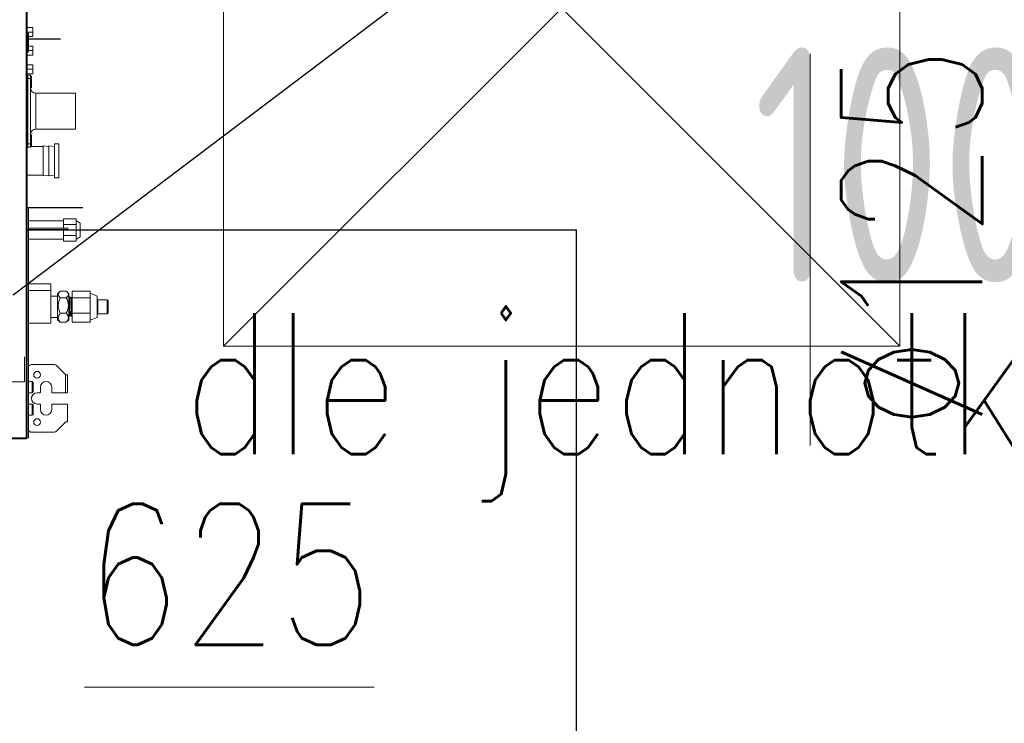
# Model space of a CAD drawing. Header units: millimetres. Extents: x -367720 to -162733, y 309172 to 337444.
# Tile 55 of 256: x -353477 to -352604, y 315413 to 316037. Entities that reach past the tile are written whole.
import ezdxf
from ezdxf.enums import TextEntityAlignment as Align

# ---------------------------------------------------------------- set-up
doc = ezdxf.new("R2010")
doc.units = ezdxf.units.MM
doc.header["$LTSCALE"] = 10
doc.header["$MEASUREMENT"] = 0
doc.linetypes.add('HIDDEN', pattern=[0.375, 0.25, -0.125])
doc.layers.get('0').update_dxf_attribs({"color": 255, "lineweight": 13})
for name, color, linetype in [('LATS_CONTROL_LINE', 2, 'Continuous'), ('LATS_PIPE_DRAIN', 4, 'Continuous'), ('VZT_odvod', 6, 'Continuous'), ('VZT_pozice', 1, 'Continuous'), ('ÚT_CHL-ovladač', 4, 'Continuous')]:
    doc.layers.add(name, color=color, linetype=linetype)
for name, color, linetype, lineweight in [('LATS_EQ_IDU', 7, 'Continuous', 0), ('LATS_SERVICE_SPACE', 1, 'Continuous', 9), ('VZ1', 6, 'Continuous', 18), ('vzt-popis', 81, 'Continuous', 20), ('vzt-popis2', 91, 'Continuous', 20), ('vzt-přívod', 2, 'Continuous', 40)]:
    doc.layers.add(name, color=color, linetype=linetype, lineweight=lineweight)
doc.styles.add('ISO8', font='ISO8.shx')
doc.styles.add('ROMANS', font='ROMANS.shx', dxfattribs={"height": 80})

# ---------------------------------------------------------------- blocks, each defined once
blk = doc.blocks.new('LU-H')
at = {"linetype": 'ByBlock', "style": 'ISO8'}
blk.add_attdef('LU-WERT', text='', height=1, dxfattribs=at).set_placement((0.0065, -0.0082), align=Align.CENTER)
blk = doc.blocks.new('LATS_IDU_LOW_STATIC_L1')
at = {"color": 0, "linetype": 'Continuous', "lineweight": -2}
for p, q in [((349, 344.23), (349, -344.21)), ((350, -140.21), (350, 344.23)), ((350, 19.89), (355, 19.89)), ((355, 15.89), (355, 19.89)), ((350, 15.89), (355, 15.89)), ((350, 15.47), (350.2, 15.47)), ((350, 13.67), (350.2, 13.67)), ((350.2, 13.67), (350.2, 15.47)), ((350.2, -0.33), (350.2, 13.67)), ((350.2, 13.67), (351.2, 13.67)), ((351.2, 14.47), (351.2, 13.67)), ((351.2, 13.67), (351.2, -0.33)), ((351.2, 11.89), (355, 11.89)), ((355, 11.89), (355, 15.89)), ((351.2, 3.39), (355, 3.39)), ((355, -0.61), (355, 3.39)), ((350, -0.33), (350.2, -0.33)), ((350, -2.13), (350.2, -2.13)), ((350, -4.61), (355, -4.61)), ((350.2, -2.13), (350.2, -0.33)), ((350.2, -0.33), (351.2, -0.33)), ((351.2, -0.33), (351.2, -1.13)), ((351.2, -0.61), (355, -0.61)), ((355, -4.61), (355, -0.61)), ((350, -13.11), (355, -13.11)), ((350, -17.11), (355, -17.11)), ((355, -17.11), (355, -13.11)), ((355, -21.11), (355, -17.11)), ((350, -21.11), (355, -21.11)), ((350.5, -25.33), (350, -25.33)), ((350.5, -22.33), (352.7, -22.33)), ((350.5, -22.33), (350.5, -25.33)), ((350.5, -25.33), (350.5, -83.33)), ((352.7, -25.33), (350.5, -25.33)), ((352.7, -22.33), (352.7, -25.33)), ((353.7, -23.33), (352.7, -23.33)), ((352.7, -83.33), (352.7, -25.33)), ((353.7, -23.33), (353.7, -33.33)), ((352.7, -33.33), (353.7, -33.33)), ((392.7, -38.33), (357.7, -38.33)), ((357.7, -38.33), (357.7, -70.33)), ((392.7, -70.33), (392.7, -38.33)), ((353.7, -75.33), (352.7, -75.33)), ((353.7, -75.33), (353.7, -85.33)), ((357.7, -70.33), (392.7, -70.33)), ((350.5, -83.33), (350, -83.33)), ((350.5, -83.33), (352.7, -83.33)), ((350.5, -86.33), (350.5, -83.33)), ((352.7, -86.33), (350.5, -86.33)), ((352.7, -83.33), (352.7, -86.33)), ((352.7, -85.33), (353.7, -85.33)), ((364, -85.71), (352.7, -85.71)), ((369, -85.71), (364, -85.21)), ((364, -85.21), (364, -111.61)), ((374, -85.71), (369, -85.21)), ((369, -85.21), (369, -111.61)), ((378, -83.41), (374, -83.41)), ((374, -112.27), (374, -83.41)), ((378, -113.41), (378, -83.41)), ((350, -111.11), (364, -111.11)), ((364, -111.61), (369, -111.11)), ((369, -111.61), (374, -111.11)), ((374, -113.41), (374, -112.27)), ((374, -113.41), (378, -113.41)), ((351, -140.21), (350, -140.21)), ((350, -344.21), (350, -140.21)), ((351, -344.21), (351, -140.21)), ((371.32, -151.78), (351, -151.78)), ((371.89, -151.7), (377.89, -151.7)), ((382.04, -151.78), (378.46, -151.78)), ((382.04, -149.96), (393.24, -149.96)), ((382.04, -149.96), (382.04, -154.87)), ((382.04, -154.87), (393.24, -154.87)), ((382.04, -154.87), (382.04, -158.28)), ((393.24, -149.96), (393.24, -152.42)), ((397.04, -153.78), (393.24, -151.28)), ((393.24, -152.42), (393.24, -154.87)), ((393.24, -154.87), (393.24, -159.78)), ((397.04, -153.78), (397.04, -154.58)), ((397.04, -154.58), (397.04, -165.78)), ((385.89, -158.28), (351, -158.28)), ((385.89, -159.28), (351, -159.28)), ((365.89, -159.78), (365.89, -159.28)), ((367.92, -159.78), (367.92, -159.28)), ((379.89, -159.78), (379.89, -159.28)), ((381.09, -159.78), (381.09, -159.28)), ((381.59, -159.78), (381.59, -159.28)), ((382.04, -159.28), (382.04, -164.69)), ((382.04, -164.69), (393.24, -164.69)), ((382.04, -164.69), (382.04, -169.59)), ((385.89, -159.28), (385.89, -158.28)), ((393.24, -159.78), (393.24, -164.69)), ((393.24, -164.69), (393.24, -167.14)), ((393.24, -168.28), (397.04, -165.78)), ((351, -167.78), (371.32, -167.78)), ((371.89, -167.86), (377.89, -167.86)), ((378.46, -167.78), (382.04, -167.78)), ((382.04, -169.59), (393.24, -169.59)), ((393.24, -167.14), (393.24, -169.59)), ((351, -207.7), (370.9, -207.7)), ((370.9, -213.36), (370.9, -207.7)), ((370.9, -213.36), (351, -213.36)), ((370.9, -242.36), (370.9, -213.36)), ((376.9, -218.36), (370.9, -218.36)), ((378.64, -214.62), (376.9, -216.36)), ((376.9, -216.36), (376.9, -232.72)), ((384.54, -214.05), (379.26, -214.05)), ((386.9, -216.36), (385.16, -214.62)), ((386.9, -232.72), (386.9, -216.36)), ((389.9, -214.05), (405.9, -214.05)), ((389.9, -214.05), (389.9, -219.91)), ((405.9, -214.05), (405.9, -216.98)), ((411.9, -218.36), (405.9, -215.86)), ((405.9, -216.98), (405.9, -219.91)), ((411.9, -237.36), (411.9, -218.36)), ((384.54, -219.91), (379.26, -219.91)), ((387.4, -219.86), (386.9, -219.86)), ((388.36, -219.36), (387.4, -219.36)), ((387.4, -232.5), (387.4, -219.36)), ((389.19, -219.86), (388.66, -219.86)), ((389.86, -219.36), (389.48, -219.36)), ((389.9, -219.91), (405.9, -219.91)), ((389.9, -219.91), (389.9, -233.71)), ((405.9, -219.91), (405.9, -226.81)), ((405.9, -226.81), (405.9, -233.71)), ((420.85, -221.66), (412.58, -221.66)), ((412.58, -222.24), (412.58, -221.66)), ((412.58, -234.06), (412.58, -222.24)), ((421.75, -222.56), (420.85, -221.66)), ((420.85, -234.06), (420.85, -221.66)), ((421.75, -222.56), (421.75, -233.16)), ((376.9, -232.72), (376.9, -239.36)), ((384.54, -233.71), (379.26, -233.71)), ((386.9, -239.36), (386.9, -232.72)), ((388.49, -232.5), (387.4, -232.5)), ((387.4, -236.36), (387.4, -233.18)), ((389.9, -233.71), (405.9, -233.71)), ((389.9, -233.71), (389.9, -241.66)), ((405.9, -233.71), (405.9, -237.69)), ((412.58, -234.06), (420.85, -234.06)), ((420.85, -234.06), (421.75, -233.16)), ((351, -242.36), (370.9, -242.36)), ((370.9, -237.36), (376.9, -237.36)), ((376.9, -239.36), (378.64, -241.1)), ((384.54, -241.66), (379.26, -241.66)), ((385.16, -241.1), (386.9, -239.36)), ((386.9, -235.86), (387.4, -235.86)), ((387.4, -236.36), (387.61, -236.36)), ((387.9, -235.86), (388.44, -235.86)), ((388.73, -236.36), (389.11, -236.36)), ((389.4, -235.86), (389.9, -235.86)), ((389.9, -241.66), (405.9, -241.66)), ((405.9, -239.86), (411.9, -237.36)), ((405.9, -237.69), (405.9, -241.66)), ((347.6, -272.37), (347.6, -294.41)), ((353.8, -279.21), (373.76, -279.21)), ((383.9, -288.11), (375.88, -280.09)), ((383.9, -304.21), (383.9, -288.11)), ((383.9, -288.11), (384.2, -288.41)), ((347.6, -294.41), (333.6, -294.41)), ((354.2, -294.21), (351, -294.21)), ((355.2, -295.21), (354.2, -294.21)), ((354.2, -304.21), (354.2, -294.21)), ((355.2, -303.21), (355.2, -295.21)), ((384.2, -288.41), (385.8, -288.41)), ((385.8, -288.41), (385.8, -304.21)), ((351, -304.21), (354.2, -304.21)), ((354.2, -304.21), (355.2, -303.21)), ((361.2, -304.21), (358.7, -304.21)), ((361.7, -299.21), (361.7, -303.71)), ((371.7, -303.71), (371.7, -299.21)), ((383.9, -304.21), (372.2, -304.21)), ((385.8, -304.21), (383.9, -304.21)), ((354.2, -314.21), (351, -314.21)), ((355.2, -315.21), (354.2, -314.21)), ((354.2, -324.21), (354.2, -314.21)), ((358.7, -314.21), (361.2, -314.21)), ((372.2, -314.21), (383.9, -314.21)), ((383.9, -314.21), (385.8, -314.21)), ((385.8, -314.21), (385.8, -330.01)), ((355.2, -323.21), (355.2, -315.21)), ((361.7, -314.71), (361.7, -319.21)), ((371.7, -319.21), (371.7, -314.71)), ((351, -324.21), (354.2, -324.21)), ((354.2, -324.21), (355.2, -323.21)), ((375.88, -338.33), (383.9, -330.31)), ((384.2, -330.01), (383.9, -330.31)), ((385.8, -330.01), (384.2, -330.01)), ((373.76, -339.21), (353.8, -339.21)), ((-347.6, -345.21), (347.6, -345.21)), ((333.6, -344.21), (347.6, -344.21)), ((349, -344.21), (347.6, -344.21)), ((347.6, -344.21), (347.6, -345.21)), ((347.6, -344.41), (349, -344.41)), ((349, -345.21), (347.6, -345.21)), ((349, -344.21), (350, -344.21)), ((349, -344.41), (349, -345.21)), ((351, -344.21), (350, -344.21))]:
    blk.add_line(p, q, dxfattribs=at)
at = {"color": 0, "linetype": 'Continuous', "lineweight": -2, "extrusion": (0, 0, -1)}
for centre in [(-358.7, -288.21), (-358.7, -330.21)]:
    blk.add_circle(centre, 3, dxfattribs=at)
for centre, radius, start, end in [((-350.2, 14.47), 1, 90, 180), ((-357.7, -33.33), 5, 270, 0), ((-357.7, -75.33), 5, 0, 90), ((-412.58, -219.66), 2, 270, 289.82952), ((-412.58, -236.06), 2, 70.17048, 90), ((-366.7, -299.21), 5, 0, 180), ((-358.7, -309.21), 5, 270, 90), ((-366.7, -319.21), 5, 180, 0), ((-349, -344.21), 1, 180, 270), ((-349, -344.21), 0.2, 180, 270)]:
    blk.add_arc(centre, radius, start, end, dxfattribs=at)
at = {"color": 0, "linetype": 'Continuous', "lineweight": -2}
for centre, radius, start, end in [((350.2, -1.13), 1, 270, 0), ((350.5, -22.83), 0.5, 90, 180), ((350.5, -85.83), 0.5, 180, 270), ((377.89, -153.7), 2, 73.44502, 94.75438), ((371.89, -165.86), 2, 253.44514, 274.75438), ((353.8, -282.21), 3, 90, 158.95969), ((373.76, -282.21), 3, 45, 90), ((361.2, -303.71), 0.5, 270, 0), ((372.2, -303.71), 0.5, 180, 270), ((361.2, -314.71), 0.5, 0, 90), ((372.2, -314.71), 0.5, 90, 180), ((353.8, -336.21), 3, 201.04031, 270), ((373.76, -336.21), 3, 270, 315)]:
    blk.add_arc(centre, radius, start, end, dxfattribs=at)
for points, degree in [([(371.33, -151.78), (371.5, -151.73), (371.69, -151.7), (371.89, -151.7)], 3), ([(378.56, -151.82), (378.36, -151.74), (378.13, -151.7), (377.89, -151.7)], 3), ([(371.89, -167.86), (371.63, -167.86), (371.4, -167.81), (371.2, -167.74)], 3), ([(377.89, -167.86), (378.08, -167.86), (378.27, -167.83), (378.43, -167.78)], 3), ([(388.67, -219.88), (388.52, -219.62), (388.37, -219.36)], 2), ([(389.47, -219.36), (389.32, -219.62), (389.17, -219.88)], 2), ([(389.9, -219.41), (389.89, -219.39), (389.87, -219.36)], 2), ([(387.4, -232.48), (387.4, -232.73), (387.4, -232.96), (387.4, -233.18)], 3), ([(387.4, -233.18), (387.47, -235.18), (387.54, -236.36), (387.61, -236.36)], 3), ([(379.26, -241.66), (379.03, -241.47), (378.81, -241.27), (378.62, -241.07)], 3), ([(385.18, -241.07), (384.99, -241.27), (384.77, -241.47), (384.54, -241.66)], 3), ([(387.62, -236.35), (387.77, -236.09), (387.92, -235.83)], 2), ([(388.42, -235.83), (388.57, -236.09), (388.72, -236.35)], 2), ([(389.12, -236.35), (389.26, -236.11), (389.41, -235.86)], 2)]:
    blk.add_open_spline(points, degree=degree, dxfattribs=at)
for points, knots in [([(370.11, -159.78), (370.11, -159.78), (370.11, -159.78), (370.11, -159.61), (370.11, -159.44), (370.12, -159.28)], [0, 0, 0, 0, 0.001192, 0.001192, 1, 1, 1, 1]), ([(379.66, -159.78), (379.66, -159.78), (379.66, -159.78), (379.66, -159.61), (379.66, -159.44), (379.66, -159.28)], [0, 0, 0, 0, 0.001192, 0.001192, 1, 1, 1, 1]), ([(379.26, -219.91), (378.18, -219), (377.4, -218.01), (377.4, -215.95), (378.18, -214.96), (379.26, -214.05)], [0, 0, 0, 0, 0.5, 0.5, 1, 1, 1, 1]), ([(384.54, -214.05), (385.62, -214.96), (386.4, -215.95), (386.4, -218.01), (385.62, -219), (384.54, -219.91)], [0, 0, 0, 0, 0.5, 0.5, 1, 1, 1, 1]), ([(379.26, -233.71), (378.19, -231.58), (377.4, -229.24), (377.4, -224.38), (378.18, -222.05), (379.26, -219.91)], [0, 0, 0, 0, 0.5, 0.5, 1, 1, 1, 1]), ([(384.54, -219.91), (385.62, -222.05), (386.4, -224.38), (386.4, -229.24), (385.62, -231.57), (384.54, -233.71)], [0, 0, 0, 0, 0.5, 0.5, 1, 1, 1, 1]), ([(388.38, -219.38), (388.42, -219.45), (388.46, -219.86), (388.56, -221.93), (388.64, -224.36), (388.78, -229.5), (388.86, -232.18), (388.99, -235.5), (389.05, -236.34), (389.11, -236.35)], [0, 0, 0, 0, 0.160545, 0.160545, 0.456754, 0.456754, 0.752962, 0.752962, 1, 1, 1, 1]), ([(389.4, -235.86), (389.39, -235.86), (389.39, -235.85), (389.31, -235.64), (389.24, -234.32), (389.11, -230.3), (389.03, -227.7), (388.89, -223.14), (388.82, -221.22), (388.72, -220.08), (388.69, -219.92), (388.67, -219.88)], [0, 0, 0, 0, 0.026201, 0.026201, 0.317322, 0.317322, 0.608443, 0.608443, 0.899563, 0.899563, 1, 1, 1, 1]), ([(389.19, -219.86), (389.21, -219.86), (389.22, -219.9), (389.3, -220.41), (389.38, -221.87), (389.5, -225.85), (389.58, -228.35), (389.71, -232.71), (389.78, -234.5), (389.87, -235.52), (389.88, -235.66), (389.9, -235.75)], [0, 0, 0, 0, 0.062011, 0.062011, 0.351782, 0.351782, 0.641553, 0.641553, 0.931324, 0.931324, 1, 1, 1, 1]), ([(389.9, -229.5), (389.84, -227.2), (389.77, -224.71), (389.64, -220.9), (389.57, -219.61), (389.49, -219.36), (389.48, -219.35), (389.47, -219.37)], [0, 0, 0, 0, 0.456663, 0.456663, 0.922646, 0.922646, 1, 1, 1, 1]), ([(379.26, -233.71), (378.18, -234.95), (377.4, -236.29), (377.4, -239.09), (378.18, -240.43), (379.26, -241.66)], [0, 0, 0, 0, 0.5, 0.5, 1, 1, 1, 1]), ([(384.54, -241.66), (385.61, -240.44), (386.4, -239.09), (386.4, -236.29), (385.62, -234.94), (384.54, -233.71)], [0, 0, 0, 0, 0.5, 0.5, 1, 1, 1, 1]), ([(387.9, -235.86), (387.89, -235.86), (387.89, -235.85), (387.82, -235.61), (387.74, -234.39), (387.68, -232.53)], [0, 0, 0, 0, 0.096958, 0.096958, 1, 1, 1, 1]), ([(388.21, -232.54), (388.28, -234.32), (388.34, -235.51), (388.42, -235.82), (388.42, -235.84), (388.43, -235.85)], [0, 0, 0, 0, 0.912247, 0.912247, 1, 1, 1, 1]), ([(388.72, -236.34), (388.71, -236.33), (388.7, -236.31), (388.62, -235.92), (388.56, -234.53), (388.49, -232.5)], [0, 0, 0, 0, 0.102334, 0.102334, 1, 1, 1, 1])]:
    blk.add_open_spline(points, degree=3, knots=knots, dxfattribs=at)
at = {"layer": 'LATS_CONTROL_LINE', "color": 2}
blk.add_line((349.38, 9.84), (379.38, 9.84), dxfattribs=at)
at = {"layer": 'LATS_PIPE_DRAIN'}
blk.add_line((349.38, -139.78), (399.38, -139.78), dxfattribs=at)
at = {"layer": 'LATS_SERVICE_SPACE', "color": 1, "ltscale": 2}
for p, q in [((524.11, 337.2), (524.11, -262.8)), ((524.11, 337.2), (1124.11, -262.8)), ((1124.11, 337.2), (524.11, -262.8)), ((1124.11, -262.8), (1124.11, 337.2)), ((524.11, -262.8), (1124.11, -262.8))]:
    blk.add_line(p, q, dxfattribs=at)
blk = doc.blocks.new('A$C44164CF6')
at = {"layer": 'vzt-popis2'}
blk.add_line((1620.34, -3475.07, 50007.5), (1363.2, -3475.07, 50007.5), dxfattribs=at)
at = {"layer": 'VZT_pozice', "color": 7}
blk.add_line((1299.91, -3126.95, 7.5), (1685.08, -2835.65, 7.5), dxfattribs=at)
at = {"layer": 'ÚT_CHL-ovladač'}
for p in [(1311.5, -3069.1), (1799.64, -7775.25)]:
    blk.add_line(p, (1799.64, -3069.1), dxfattribs=at)
at = {"layer": 'LATS_EQ_IDU', "color": 1, "ltscale": 5}
blk.add_blockref('LATS_IDU_LOW_STATIC_L1', (962.5, -2909.59), dxfattribs=at)
at = {"layer": 'VZT_odvod', "linetype": 'HIDDEN', "ltscale": 200}
ref = blk.add_blockref('LU-H', (2335.67, -2909.45, 7.5), dxfattribs=dict(at, xscale=250, yscale=250, zscale=250, rotation=180))
ref.add_attrib('LU-WERT', '100.18', dxfattribs={"layer": '0', "linetype": 'ByBlock', "height": 208.333, "style": 'ISO8', "width": 0.75}).set_placement((2196.87, -3115.73, 7.5), align=Align.CENTER)
at = {"layer": 'VZ1', "extrusion": (0, -1, -1.22461e-16), "style": 'ROMANS', "width": 0.8, "flags": 1}
for tag, p in [('MATERIAL', (-2269.09, 3112.52, -14812.16)), ('PRIRUBA', (-2269.09, 3112.52, -14812.16)), ('PRUTOK', (-2269.09, 3112.52, -14812.16)), ('PLOCHA', (-2269.09, 3112.52, -14812.16)), ('OBVOD', (-2269.09, 3112.52, -14812.16)), ('NAZEV', (-2269.09, 3112.52, -14812.16)), ('KOTA', (-2269.09, 3112.52, -14812.16)), ('USEK', (-2269.09, 3112.52, -14812.16)), ('TVAR', (-2269.09, 3112.52, -14812.16)), ('POS', (-2269.09, 3112.52, -14812.16)), ('NB2', (-2269.09, 3112.52, -14812.16)), ('NB1', (-2269.09, 3112.52, -14812.16)), ('DB', (-2269.09, 3112.52, -14812.16)), ('DA', (-2269.09, 3112.52, -14812.16)), ('B2', (-2269.09, 3112.52, -14812.16)), ('B1', (-2269.09, 3112.52, -14812.16)), ('A2', (-2269.09, 3112.52, -14812.16)), ('A1', (-2269.09, 3112.52, -14812.16)), ('LT', (-2269.09, 3112.52, -14812.16)), ('MATERIAL', (99885.33, 3112.52, -14812.16)), ('PRIRUBA', (99885.33, 3112.52, -14812.16)), ('PRUTOK', (99885.33, 3112.52, -14812.16)), ('PLOCHA', (99885.33, 3112.52, -14812.16)), ('OBVOD', (99885.33, 3112.52, -14812.16)), ('NAZEV', (99885.33, 3112.52, -14812.16)), ('KOTA', (99885.33, 3112.52, -14812.16)), ('USEK', (99885.33, 3112.52, -14812.16)), ('TVAR', (99885.33, 3112.52, -14812.16)), ('POS', (99885.33, 3112.52, -14812.16)), ('NB2', (99885.33, 3112.52, -14812.16)), ('NB1', (99885.33, 3112.52, -14812.16)), ('DB', (99885.33, 3112.52, -14812.16)), ('DA', (99885.33, 3112.52, -14812.16)), ('B2', (99885.33, 3112.52, -14812.16)), ('B1', (99885.33, 3112.52, -14812.16)), ('A2', (99885.33, 3112.52, -14812.16)), ('A1', (99885.33, 3112.52, -14812.16)), ('LT', (99885.33, 3112.52, -14812.16))]:
    blk.add_attdef(tag, p, '', height=1, rotation=180, dxfattribs=at)
at = {"layer": 'VZ1', "extrusion": (1.22461e-16, 1, 4.44089e-16), "style": 'ROMANS', "width": 0.8, "flags": 1}
for tag, p in [('MATERIAL', (2269.09, 2852.52, 14812.16)), ('PRIRUBA', (2269.09, 2852.52, 14812.16)), ('IZOLACE', (2269.09, 2852.52, 14812.16)), ('PRUTOK', (2269.09, 2852.52, 14812.16)), ('PLOCHA', (2269.09, 2852.52, 14812.16)), ('NASTCE', (2269.09, 2852.52, 14812.16)), ('OBVOD', (2269.09, 2852.52, 14812.16)), ('NAZEV', (2269.09, 2852.52, 14812.16)), ('KOTA', (2269.09, 2852.52, 14812.16)), ('USEK', (2269.09, 2852.52, 14812.16)), ('TVAR', (2269.09, 2852.52, 14812.16)), ('POS', (2269.09, 2852.52, 14812.16)), ('NB2', (2269.09, 2852.52, 14812.16)), ('NB1', (2269.09, 2852.52, 14812.16)), ('B1', (2269.09, 2852.52, 14812.16)), ('VS', (2269.09, 2852.52, 14812.16)), ('A1', (2269.09, 2852.52, 14812.16)), ('LT', (2269.09, 2852.52, 14812.16)), ('MATERIAL', (-99885.33, 2852.52, 14812.16)), ('PRIRUBA', (-99885.33, 2852.52, 14812.16)), ('IZOLACE', (-99885.33, 2852.52, 14812.16)), ('PRUTOK', (-99885.33, 2852.52, 14812.16)), ('PLOCHA', (-99885.33, 2852.52, 14812.16)), ('NASTCE', (-99885.33, 2852.52, 14812.16)), ('OBVOD', (-99885.33, 2852.52, 14812.16)), ('NAZEV', (-99885.33, 2852.52, 14812.16)), ('KOTA', (-99885.33, 2852.52, 14812.16)), ('USEK', (-99885.33, 2852.52, 14812.16)), ('TVAR', (-99885.33, 2852.52, 14812.16)), ('POS', (-99885.33, 2852.52, 14812.16)), ('NB2', (-99885.33, 2852.52, 14812.16)), ('NB1', (-99885.33, 2852.52, 14812.16)), ('B1', (-99885.33, 2852.52, 14812.16)), ('VS', (-99885.33, 2852.52, 14812.16)), ('A1', (-99885.33, 2852.52, 14812.16)), ('LT', (-99885.33, 2852.52, 14812.16))]:
    blk.add_attdef(tag, p, '', height=1, dxfattribs=at)
at = {"layer": 'vzt-popis2', "style": 'ROMANS', "width": 0.8}
for s, p in [('dle jednotky', (1859.18, -3205.7, 50007.5)), ('625', (1491.77, -3374.93, 50007.5))]:
    blk.add_text(s, height=125, dxfattribs=at).set_placement(p, align=Align.MIDDLE_CENTER)
blk = doc.blocks.new('A$C44067DDB')
at = {"layer": 'vzt-popis'}
blk.add_line((12507.108, 3387.0229), (12507.108, 3039.4038), dxfattribs=at)
at = {"layer": 'VZ1', "extrusion": (1.04009e-13, 1, -4.87544e-15), "style": 'ROMANS', "width": 0.8, "flags": 1}
for tag in ['KOTA', 'USEK', 'TVAR', 'POS', 'NB2', 'NB1', 'VS', 'LT', 'D']:
    blk.add_attdef(tag, (-111318.983, 5039.0799, 11669.1415), '', height=1, dxfattribs=at)
at = {"layer": 'VZ1', "extrusion": (1, -3.06152e-16, 0), "style": 'ROMANS', "width": 0.8, "flags": 1}
for tag in ['NB2', 'NB1', 'PRUTOK', 'USEK', 'KOTA', 'NAZEV', 'PRIRUBA2', 'POS', 'MATERIAL', 'PRUMER', 'PLOCHA', 'LT', 'UHEL', 'R', 'D', 'TVAR']:
    blk.add_attdef(tag, (11669.1415, 5039.0799, 111318.983), '', height=1, rotation=90, dxfattribs=at)
at = {"layer": 'VZ1', "extrusion": (-2.71917e-32, 1, -4.44089e-16), "style": 'ROMANS', "width": 0.8, "flags": 1}
for tag, p in [('MATERIAL', (-177204.9859, 2943.2966, 11491.6104)), ('PRIRUBA', (-177204.9859, 2943.2966, 11491.6104)), ('PRUTOK', (-177204.9859, 2943.2966, 11491.6104)), ('PLOCHA', (-177204.9859, 2943.2966, 11491.6104)), ('OBVOD', (-177204.9859, 2943.2966, 11491.6104)), ('NAZEV', (-177204.9859, 2943.2966, 11491.6104)), ('KOTA', (-177204.9859, 2943.2966, 11491.6104)), ('USEK', (-177204.9859, 2943.2966, 11491.6104)), ('TVAR', (-177204.9859, 2943.2966, 11491.6104)), ('NBN', (-177204.9859, 2943.2966, 11491.6104)), ('POS', (-177204.9859, 2943.2966, 11491.6104)), ('NB3', (-177204.9859, 2943.2966, 11491.6104)), ('VS', (-177204.9859, 2943.2966, 11491.6104)), ('LT', (-177204.9859, 2943.2966, 11491.6104)), ('B', (-177204.9859, 2943.2966, 11491.6104)), ('R', (-177204.9859, 2943.2966, 11491.6104)), ('A', (-177204.9859, 2943.2966, 11491.6104)), ('MATERIAL', (-11332.888, 6131.7212, 9501.275)), ('MATERIAL', (-11332.9671, 2943.2966, 9501.275)), ('PRIRUBA', (-11332.888, 6131.7212, 9501.275)), ('PRIRUBA', (-11332.9671, 2943.2966, 9501.275)), ('PRUTOK', (-11332.888, 6131.7212, 9501.275)), ('PRUTOK', (-11332.9671, 2943.2966, 9501.275)), ('PLOCHA', (-11332.888, 6131.7212, 9501.275)), ('PLOCHA', (-11332.9671, 2943.2966, 9501.275)), ('OBVOD', (-11332.888, 6131.7212, 9501.275)), ('OBVOD', (-11332.9671, 2943.2966, 9501.275)), ('NAZEV', (-11332.888, 6131.7212, 9501.275)), ('NAZEV', (-11332.9671, 2943.2966, 9501.275)), ('KOTA', (-11332.888, 6131.7212, 9501.275)), ('USEK', (-11332.888, 6131.7212, 9501.275)), ('KOTA', (-11332.9671, 2943.2966, 9501.275)), ('USEK', (-11332.9671, 2943.2966, 9501.275)), ('TVAR', (-11332.888, 6131.7212, 9501.275)), ('TVAR', (-11332.9671, 2943.2966, 9501.275)), ('NBN', (-11332.888, 6131.7212, 9501.275)), ('NBN', (-11332.9671, 2943.2966, 9501.275)), ('POS', (-11332.888, 6131.7212, 9501.275)), ('NB3', (-11332.888, 6131.7212, 9501.275)), ('POS', (-11332.9671, 2943.2966, 9501.275)), ('NB3', (-11332.9671, 2943.2966, 9501.275)), ('VS', (-11332.888, 6131.7212, 9501.275)), ('LT', (-11332.888, 6131.7212, 9501.275)), ('VS', (-11332.9671, 2943.2966, 9501.275)), ('LT', (-11332.9671, 2943.2966, 9501.275)), ('B', (-11332.888, 6131.7212, 9501.275)), ('R', (-11332.888, 6131.7212, 9501.275)), ('A', (-11332.888, 6131.7212, 9501.275)), ('B', (-11332.9671, 2943.2966, 9501.275)), ('R', (-11332.9671, 2943.2966, 9501.275)), ('A', (-11332.9671, 2943.2966, 9501.275)), ('MATERIAL', (-109446.9123, 2943.2966, 9501.275)), ('PRIRUBA', (-109446.9123, 2943.2966, 9501.275)), ('PRUTOK', (-109446.9123, 2943.2966, 9501.275)), ('PLOCHA', (-109446.9123, 2943.2966, 9501.275)), ('OBVOD', (-109446.9123, 2943.2966, 9501.275)), ('NAZEV', (-109446.9123, 2943.2966, 9501.275)), ('KOTA', (-109446.9123, 2943.2966, 9501.275)), ('USEK', (-109446.9123, 2943.2966, 9501.275)), ('TVAR', (-109446.9123, 2943.2966, 9501.275)), ('NBN', (-109446.9123, 2943.2966, 9501.275)), ('POS', (-109446.9123, 2943.2966, 9501.275)), ('NB3', (-109446.9123, 2943.2966, 9501.275)), ('VS', (-109446.9123, 2943.2966, 9501.275)), ('LT', (-109446.9123, 2943.2966, 9501.275)), ('B', (-109446.9123, 2943.2966, 9501.275)), ('R', (-109446.9123, 2943.2966, 9501.275)), ('A', (-109446.9123, 2943.2966, 9501.275))]:
    blk.add_attdef(tag, p, '', height=1, dxfattribs=at)
at = {"layer": 'VZ1', "extrusion": (-1, 0, 0), "style": 'ROMANS', "width": 0.8, "flags": 1}
for tag, p in [('NB3', (-11312.8354, 2943.2966, -178642.0188)), ('PRUTOK', (-11312.8354, 2943.2966, -178642.0188)), ('USEK', (-11312.8354, 2943.2966, -178642.0188)), ('VS', (-11312.8354, 2943.2966, -178642.0188)), ('NAZEV', (-11312.8354, 2943.2966, -178642.0188)), ('KOTA', (-11312.8354, 2943.2966, -178642.0188)), ('POS', (-11312.8354, 2943.2966, -178642.0188)), ('MATERIAL', (-11312.8354, 2943.2966, -178642.0188)), ('PRIRUBA', (-11312.8354, 2943.2966, -178642.0188)), ('PLOCHA', (-11312.8354, 2943.2966, -178642.0188)), ('OBVOD', (-11312.8354, 2943.2966, -178642.0188)), ('R', (-11312.8354, 2943.2966, -178642.0188)), ('LT', (-11312.8354, 2943.2966, -178642.0188)), ('B', (-11312.8354, 2943.2966, -178642.0188)), ('A', (-11312.8354, 2943.2966, -178642.0188)), ('TVAR', (-11312.8354, 2943.2966, -178642.0188)), ('NB3', (-9322.5, 6131.7212, -12769.9209)), ('PRUTOK', (-9322.5, 6131.7212, -12769.9209)), ('USEK', (-9322.5, 6131.7212, -12769.9209)), ('VS', (-9322.5, 6131.7212, -12769.9209)), ('NAZEV', (-9322.5, 6131.7212, -12769.9209)), ('KOTA', (-9322.5, 6131.7212, -12769.9209)), ('POS', (-9322.5, 6131.7212, -12769.9209)), ('MATERIAL', (-9322.5, 6131.7212, -12769.9209)), ('PRIRUBA', (-9322.5, 6131.7212, -12769.9209)), ('PLOCHA', (-9322.5, 6131.7212, -12769.9209)), ('OBVOD', (-9322.5, 6131.7212, -12769.9209)), ('R', (-9322.5, 6131.7212, -12769.9209)), ('LT', (-9322.5, 6131.7212, -12769.9209)), ('B', (-9322.5, 6131.7212, -12769.9209)), ('A', (-9322.5, 6131.7212, -12769.9209)), ('TVAR', (-9322.5, 6131.7212, -12769.9209)), ('NB3', (-9322.5, 2943.2966, -12770)), ('PRUTOK', (-9322.5, 2943.2966, -12770)), ('USEK', (-9322.5, 2943.2966, -12770)), ('VS', (-9322.5, 2943.2966, -12770)), ('NAZEV', (-9322.5, 2943.2966, -12770)), ('KOTA', (-9322.5, 2943.2966, -12770)), ('POS', (-9322.5, 2943.2966, -12770)), ('MATERIAL', (-9322.5, 2943.2966, -12770)), ('PRIRUBA', (-9322.5, 2943.2966, -12770)), ('PLOCHA', (-9322.5, 2943.2966, -12770)), ('OBVOD', (-9322.5, 2943.2966, -12770)), ('R', (-9322.5, 2943.2966, -12770)), ('LT', (-9322.5, 2943.2966, -12770)), ('B', (-9322.5, 2943.2966, -12770)), ('A', (-9322.5, 2943.2966, -12770)), ('TVAR', (-9322.5, 2943.2966, -12770)), ('NB3', (-9322.5, 2943.2966, -110883.9452)), ('PRUTOK', (-9322.5, 2943.2966, -110883.9452)), ('USEK', (-9322.5, 2943.2966, -110883.9452)), ('VS', (-9322.5, 2943.2966, -110883.9452)), ('NAZEV', (-9322.5, 2943.2966, -110883.9452)), ('KOTA', (-9322.5, 2943.2966, -110883.9452)), ('POS', (-9322.5, 2943.2966, -110883.9452)), ('MATERIAL', (-9322.5, 2943.2966, -110883.9452)), ('PRIRUBA', (-9322.5, 2943.2966, -110883.9452)), ('PLOCHA', (-9322.5, 2943.2966, -110883.9452)), ('OBVOD', (-9322.5, 2943.2966, -110883.9452)), ('R', (-9322.5, 2943.2966, -110883.9452)), ('LT', (-9322.5, 2943.2966, -110883.9452)), ('B', (-9322.5, 2943.2966, -110883.9452)), ('A', (-9322.5, 2943.2966, -110883.9452)), ('TVAR', (-9322.5, 2943.2966, -110883.9452))]:
    blk.add_attdef(tag, p, '', height=1, rotation=270, dxfattribs=at)
at = {"layer": 'VZ1', "extrusion": (1, -2.32324e-14, 0), "style": 'ROMANS', "width": 0.8, "flags": 1}
for tag in ['NB2', 'NB1', 'PRUTOK', 'USEK', 'KOTA', 'NAZEV', 'PRIRUBA2', 'POS', 'MATERIAL', 'PRUMER', 'PLOCHA', 'LT', 'UHEL', 'R', 'D', 'TVAR']:
    blk.add_attdef(tag, (11224.1742, 2147.9426, 13745.0379), '', height=1, rotation=270, dxfattribs=at)
at = {"layer": 'VZ1', "extrusion": (-1.83691e-16, -1, 0), "style": 'ROMANS', "width": 0.8, "flags": 1}
for tag in ['POZNAMKA', 'NB2', 'NB1', 'DATA-HODNOTA', 'DATA-KLIC', 'PRUTOK', 'USEK', 'DRUHTLUM', 'ZETA', 'PR', 'TYP', 'NAZEV', 'POS', 'VETA']:
    blk.add_attdef(tag, (111863.9472, 3000, -10940.785), '', height=1, dxfattribs=at)
at = {"layer": 'VZ1', "extrusion": (0, 1, -1.26974e-15), "style": 'ROMANS', "width": 0.8, "flags": 1}
for tag in ['PRIRUBA2', 'MATERIAL', 'PRUMER', 'IZOLACE', 'PRUTOK', 'PLOCHA', 'NASTCE', 'NAZEV', 'KOTA', 'USEK', 'TVAR', 'POS', 'NB2', 'NB1', 'VS', 'LT', 'D']:
    blk.add_attdef(tag, (-111858.983, 2389.3275, 10075), '', height=1, dxfattribs=at)
at = {"layer": 'VZ1', "style": 'ROMANS', "width": 0.8, "flags": 1}
for tag in ['VS', 'OBVOD', 'USEK', 'IZOLACE', 'NASTCE', 'PRUTOK', 'KOTA', 'POS', 'PRIRUBA', 'PLOCHA', 'A1', 'TVAR', 'NB2', 'NB1', 'NAZEV', 'MATERIAL', 'LT', 'B1']:
    blk.add_attdef(tag, (12740, 9530), '', height=1, rotation=270, dxfattribs=at)
at = {"layer": 'VZ1', "extrusion": (0, -1, 0), "style": 'ROMANS', "width": 0.8, "flags": 1}
for tag, p in [('NBN', (179201.405, 2639.0523, -9490.3354)), ('NB3', (179201.405, 2639.0523, -9490.3354)), ('PRUTOK', (179201.405, 2639.0523, -9490.3354)), ('USEK', (179201.405, 2639.0523, -9490.3354)), ('VS', (179201.405, 2639.0523, -9490.3354)), ('NAZEV', (179201.405, 2639.0523, -9490.3354)), ('KOTA', (179201.405, 2639.0523, -9490.3354)), ('POS', (179201.405, 2639.0523, -9490.3354)), ('MATERIAL', (179201.405, 2639.0523, -9490.3354)), ('PRIRUBA', (179201.405, 2639.0523, -9490.3354)), ('PLOCHA', (179201.405, 2639.0523, -9490.3354)), ('OBVOD', (179201.405, 2639.0523, -9490.3354)), ('R', (179201.405, 2639.0523, -9490.3354)), ('LT', (179201.405, 2639.0523, -9490.3354)), ('B', (179201.405, 2639.0523, -9490.3354)), ('A', (179201.405, 2639.0523, -9490.3354)), ('TVAR', (179201.405, 2639.0523, -9490.3354)), ('NBN', (13329.3863, 2639.0523, -7500)), ('NB3', (13329.3863, 2639.0523, -7500)), ('PRUTOK', (13329.3863, 2639.0523, -7500)), ('USEK', (13329.3863, 2639.0523, -7500)), ('VS', (13329.3863, 2639.0523, -7500)), ('NAZEV', (13329.3863, 2639.0523, -7500)), ('KOTA', (13329.3863, 2639.0523, -7500)), ('POS', (13329.3863, 2639.0523, -7500)), ('MATERIAL', (13329.3863, 2639.0523, -7500)), ('PRIRUBA', (13329.3863, 2639.0523, -7500)), ('PLOCHA', (13329.3863, 2639.0523, -7500)), ('OBVOD', (13329.3863, 2639.0523, -7500)), ('R', (13329.3863, 2639.0523, -7500)), ('LT', (13329.3863, 2639.0523, -7500)), ('B', (13329.3863, 2639.0523, -7500)), ('A', (13329.3863, 2639.0523, -7500)), ('TVAR', (13329.3863, 2639.0523, -7500)), ('TVAR', (111443.3315, 2639.0523, -7500)), ('A', (111443.3315, 2639.0523, -7500)), ('B', (111443.3315, 2639.0523, -7500)), ('LT', (111443.3315, 2639.0523, -7500)), ('R', (111443.3315, 2639.0523, -7500)), ('OBVOD', (111443.3315, 2639.0523, -7500)), ('PLOCHA', (111443.3315, 2639.0523, -7500)), ('PRIRUBA', (111443.3315, 2639.0523, -7500)), ('MATERIAL', (111443.3315, 2639.0523, -7500)), ('POS', (111443.3315, 2639.0523, -7500)), ('KOTA', (111443.3315, 2639.0523, -7500)), ('NAZEV', (111443.3315, 2639.0523, -7500)), ('VS', (111443.3315, 2639.0523, -7500)), ('USEK', (111443.3315, 2639.0523, -7500)), ('PRUTOK', (111443.3315, 2639.0523, -7500)), ('NB3', (111443.3315, 2639.0523, -7500)), ('NBN', (111443.3315, 2639.0523, -7500)), ('NBN', (111443.3315, 2639.0523, -7500)), ('NB3', (111443.3315, 2639.0523, -7500)), ('PRUTOK', (111443.3315, 2639.0523, -7500)), ('USEK', (111443.3315, 2639.0523, -7500)), ('VS', (111443.3315, 2639.0523, -7500)), ('NAZEV', (111443.3315, 2639.0523, -7500)), ('KOTA', (111443.3315, 2639.0523, -7500)), ('POS', (111443.3315, 2639.0523, -7500)), ('MATERIAL', (111443.3315, 2639.0523, -7500)), ('PRIRUBA', (111443.3315, 2639.0523, -7500)), ('PLOCHA', (111443.3315, 2639.0523, -7500)), ('OBVOD', (111443.3315, 2639.0523, -7500)), ('R', (111443.3315, 2639.0523, -7500)), ('LT', (111443.3315, 2639.0523, -7500)), ('B', (111443.3315, 2639.0523, -7500)), ('A', (111443.3315, 2639.0523, -7500)), ('TVAR', (111443.3315, 2639.0523, -7500))]:
    blk.add_attdef(tag, p, '', height=1, rotation=90, dxfattribs=at)
at = {"layer": 'VZ1', "extrusion": (2.83287e-14, -1, 0), "style": 'ROMANS', "width": 0.8, "flags": 1}
for tag, p in [('IZOLACE', (4619.6938, 3000, -5099.5832)), ('NASTCE', (4619.6938, 3000, -5099.5832)), ('NB2', (4619.6938, 3000, -5099.5832)), ('NB1', (4619.6938, 3000, -5099.5832)), ('VS', (4619.6938, 3000, -5099.5832)), ('PRUTOK', (4619.6938, 3000, -5099.5832)), ('USEK', (4619.6938, 3000, -5099.5832)), ('KOTA', (4619.6938, 3000, -5099.5832)), ('NAZEV', (4619.6938, 3000, -5099.5832)), ('PRIRUBA2', (4619.6938, 3000, -5099.5832)), ('POS', (4619.6938, 3000, -5099.5832)), ('MATERIAL', (4619.6938, 3000, -5099.5832)), ('PRUMER', (4619.6938, 3000, -5099.5832)), ('PLOCHA', (4619.6938, 3000, -5099.5832)), ('LT', (4619.6938, 3000, -5099.5832)), ('D', (4619.6938, 3000, -5099.5832)), ('TVAR', (4619.6938, 3000, -5099.5832)), ('IZOLACE', (102733.639, 3000, -4512.6709)), ('NASTCE', (102733.639, 3000, -4512.6709)), ('NB2', (102733.639, 3000, -4512.6709)), ('NB1', (102733.639, 3000, -4512.6709)), ('VS', (102733.639, 3000, -4512.6709)), ('PRUTOK', (102733.639, 3000, -4512.6709)), ('USEK', (102733.639, 3000, -4512.6709)), ('KOTA', (102733.639, 3000, -4512.6709)), ('NAZEV', (102733.639, 3000, -4512.6709)), ('PRIRUBA2', (102733.639, 3000, -4512.6709)), ('POS', (102733.639, 3000, -4512.6709)), ('MATERIAL', (102733.639, 3000, -4512.6709)), ('PRUMER', (102733.639, 3000, -4512.6709)), ('PLOCHA', (102733.639, 3000, -4512.6709)), ('LT', (102733.639, 3000, -4512.6709)), ('D', (102733.639, 3000, -4512.6709)), ('TVAR', (102733.639, 3000, -4512.6709))]:
    blk.add_attdef(tag, p, '', height=1, dxfattribs=at)
at = {"layer": 'vzt-popis', "style": 'ROMANS', "width": 0.8}
blk.add_text('%%C125', height=125, rotation=90, dxfattribs=at).set_placement((12597.108, 3223.2134), align=Align.MIDDLE_CENTER)
at = {"layer": 'vzt-přívod', "lineweight": 30, "extrusion": (-1, 0, 0), "style": 'ROMANS', "width": 0.8, "flags": 1}
for p in [(-11312.8354, 2943.2966, -178642.0188), (-9322.5, 6131.7212, -12769.9209), (-9322.5, 2943.2966, -12770), (-9322.5, 2943.2966, -110883.9452)]:
    blk.add_attdef('NBN', p, '', height=1, rotation=270, dxfattribs=at)
at = {"layer": 'vzt-přívod', "lineweight": 30, "extrusion": (0.707107, 0.707107, 0), "style": 'ROMANS', "width": 0.8, "flags": 1}
for tag, p in [('PRIRUBA2', (-1079.1254, 2936.5022, 15975.6328)), ('MATERIAL', (-1079.1254, 2936.5022, 15975.6328)), ('PRUMER', (-1079.1254, 2936.5022, 15975.6328)), ('IZOLACE', (-1079.1254, 2936.5022, 15975.6328)), ('PRUTOK', (-1079.1254, 2936.5022, 15975.6328)), ('PLOCHA', (-1079.1254, 2936.5022, 15975.6328)), ('NASTCE', (-1079.1254, 2936.5022, 15975.6328)), ('NAZEV', (-1079.1254, 2936.5022, 15975.6328)), ('KOTA', (-1079.1254, 2936.5022, 15975.6328)), ('USEK', (-1079.1254, 2936.5022, 15975.6328)), ('TVAR', (-1079.1254, 2936.5022, 15975.6328)), ('POS', (-1079.1254, 2936.5022, 15975.6328)), ('NB2', (-1079.1254, 2936.5022, 15975.6328)), ('NB1', (-1079.1254, 2936.5022, 15975.6328)), ('VS', (-1079.1254, 2936.5022, 15975.6328)), ('LT', (-1079.1254, 2936.5022, 15975.6328)), ('D', (-1079.1254, 2936.5022, 15975.6328)), ('PRIRUBA2', (-70456.1614, 2936.5022, 85352.6688)), ('MATERIAL', (-70456.1614, 2936.5022, 85352.6688)), ('PRUMER', (-70456.1614, 2936.5022, 85352.6688)), ('IZOLACE', (-70456.1614, 2936.5022, 85352.6688)), ('PRUTOK', (-70456.1614, 2936.5022, 85352.6688)), ('PLOCHA', (-70456.1614, 2936.5022, 85352.6688)), ('NASTCE', (-70456.1614, 2936.5022, 85352.6688)), ('NAZEV', (-70456.1614, 2936.5022, 85352.6688)), ('KOTA', (-70456.1614, 2936.5022, 85352.6688)), ('USEK', (-70456.1614, 2936.5022, 85352.6688)), ('TVAR', (-70456.1614, 2936.5022, 85352.6688)), ('POS', (-70456.1614, 2936.5022, 85352.6688)), ('NB2', (-70456.1614, 2936.5022, 85352.6688)), ('NB1', (-70456.1614, 2936.5022, 85352.6688)), ('VS', (-70456.1614, 2936.5022, 85352.6688)), ('LT', (-70456.1614, 2936.5022, 85352.6688)), ('D', (-70456.1614, 2936.5022, 85352.6688))]:
    blk.add_attdef(tag, p, '', height=1, dxfattribs=at)
at = {"layer": 'vzt-přívod', "lineweight": 30, "style": 'ROMANS', "width": 0.8, "flags": 1}
for tag, p in [('USEK', (11882.7585, 10460.1981, 2936.5022)), ('UHEL', (11882.7585, 10460.1981, 2936.5022)), ('PRUTOK', (11882.7585, 10460.1981, 2936.5022)), ('KOTA', (11882.7585, 10460.1981, 2936.5022)), ('PRIRUBA2', (11882.7585, 10460.1981, 2936.5022)), ('POS', (11882.7585, 10460.1981, 2936.5022)), ('PRUMER', (11882.7585, 10460.1981, 2936.5022)), ('PLOCHA', (11882.7585, 10460.1981, 2936.5022)), ('TVAR', (11882.7585, 10460.1981, 2936.5022)), ('NB2', (11882.7585, 10460.1981, 2936.5022)), ('NB1', (11882.7585, 10460.1981, 2936.5022)), ('NAZEV', (11882.7585, 10460.1981, 2936.5022)), ('MATERIAL', (11882.7585, 10460.1981, 2936.5022)), ('LT', (11882.7585, 10460.1981, 2936.5022)), ('R', (11882.7585, 10460.1981, 2936.5022)), ('D', (11882.7585, 10460.1981, 2936.5022)), ('USEK', (109996.7036, 10460.1981, 2936.5022)), ('UHEL', (109996.7036, 10460.1981, 2936.5022)), ('PRUTOK', (109996.7036, 10460.1981, 2936.5022)), ('KOTA', (109996.7036, 10460.1981, 2936.5022)), ('PRIRUBA2', (109996.7036, 10460.1981, 2936.5022)), ('POS', (109996.7036, 10460.1981, 2936.5022)), ('PRUMER', (109996.7036, 10460.1981, 2936.5022)), ('PLOCHA', (109996.7036, 10460.1981, 2936.5022)), ('TVAR', (109996.7036, 10460.1981, 2936.5022)), ('NB2', (109996.7036, 10460.1981, 2936.5022)), ('NB1', (109996.7036, 10460.1981, 2936.5022)), ('NAZEV', (109996.7036, 10460.1981, 2936.5022)), ('MATERIAL', (109996.7036, 10460.1981, 2936.5022)), ('LT', (109996.7036, 10460.1981, 2936.5022)), ('R', (109996.7036, 10460.1981, 2936.5022)), ('D', (109996.7036, 10460.1981, 2936.5022))]:
    blk.add_attdef(tag, p, '', height=1, rotation=270, dxfattribs=at)
at = {"layer": 'vzt-přívod', "lineweight": 30, "extrusion": (-1, 0, 1.77636e-15), "style": 'ROMANS', "width": 0.8, "flags": 1}
for tag in ['IZOLACE', 'NASTCE', 'NB2', 'NB1', 'VS', 'PRUTOK', 'USEK', 'KOTA', 'NAZEV', 'POS', 'MATERIAL', 'PRIRUBA', 'PLOCHA', 'OBVOD', 'LT', 'B1', 'A1', 'TVAR']:
    blk.add_attdef(tag, (-9530, 2813.2966, -12620), '', height=1, dxfattribs=at)

msp = doc.modelspace()

# ---------------------------------------------------------------- block references
msp.add_blockref('A$C44164CF6', (-354782.86, 318920.06))

# ---------------------------------------------------------------- next in the draw order: block references
msp.add_blockref('A$C44067DDB', (-365282.86, 312620.06))

doc.saveas('drawing.dxf')
